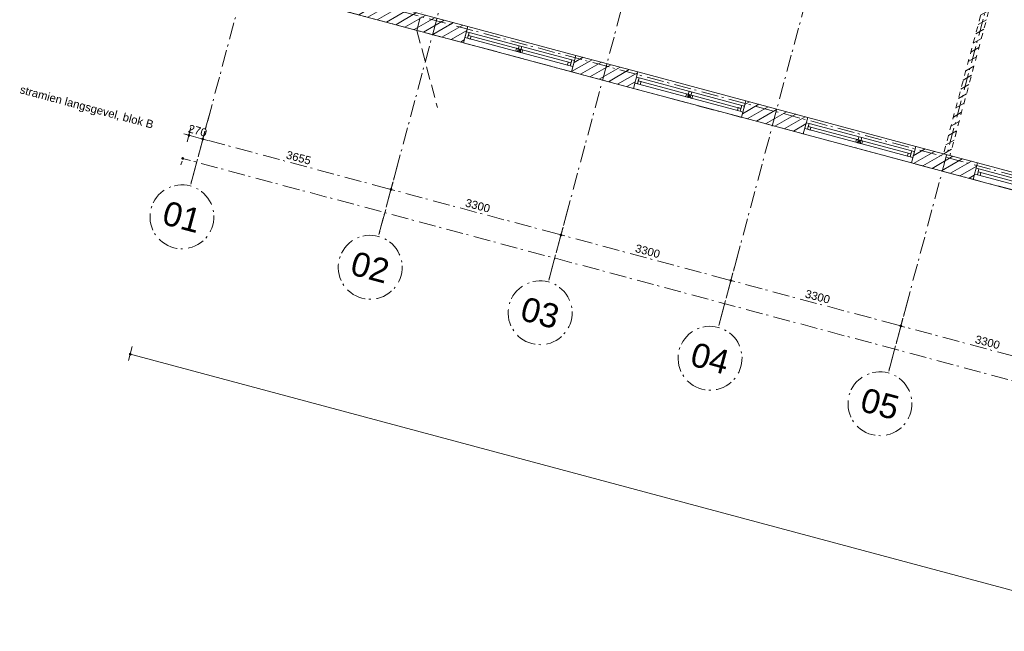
# Model space of a CAD drawing. Header units: millimetres. Extents: x -7616 to 74263, y -35603 to 21987.
# Tile 2 of 48: x -7079 to 11390, y -22838 to -11359. Entities that reach past the tile are written whole.
import ezdxf
from ezdxf.enums import TextEntityAlignment as Align

# ---------------------------------------------------------------- set-up
doc = ezdxf.new("R2010")
doc.units = ezdxf.units.MM
doc.header["$LTSCALE"] = 508
doc.header["$PDMODE"] = 1
doc.header["$PDSIZE"] = -2
for name, pattern in [('Dash Style-1', [0.41664, 0.20828, -0.20836]), ('Dash Style-2', [0.694425, 0.48607, -0.208355]), ('Dash Style-6', [1.04164, 0.625, -0.20828, 0.06943, -0.13893])]:
    doc.linetypes.add(name, pattern=pattern)
doc.layers.get('0').update_dxf_attribs({"lineweight": 0})
doc.layers.get('DEFPOINTS').update_dxf_attribs({"lineweight": 0})
for name, color, linetype, lineweight in [('(00) tekening-stippel dun', 8, 'Dash Style-1', 0), ('(00) tekening-stramien-algemeen', 7, 'Dash Style-6', 0), ('(04) bouwaanvraag-brandweer-bestaand-WBDBO 60min', 1, 'Dash Style-2', 0), ('(21) buitenwanden-bestaand', 7, 'Continuous', 0), ('Dimension', 7, 'Continuous', 0), ('None', 7, 'Continuous', 0)]:
    doc.layers.add(name, color=color, linetype=linetype, lineweight=lineweight)
doc.styles.add('Arial', font='Arial.ttf')
doc.styles.add('Helvetica', font='Helvetica')
doc.dimstyles.new('KE __', dxfattribs={"dimtxt": 151.308594, "dimasz": 50.074463, "dimexe": 125, "dimexo": 500, "dimgap": 25, "dimtad": 1, "dimdec": 1, "dimtxsty": 'Helvetica', "dimblk": 'DOT', "dimblk1": 'DOT', "dimblk2": 'DOT', "dimcen": 0, "dimdle": 100, "dimazin": 0, "dimtfac": 0.8, "dimtdec": 1, "dimtix": 1, "dimtmove": 0, "dimatfit": 0, "dimldrblk": 'DOT', "dimfxl": 150, "dimfxlon": 1, "dimfrac": 2, "dimtolj": 1, "dimarcsym": 0})
pattern_1 = [(45, (0, 0), (-89.8026, 89.8026), [])]

# ---------------------------------------------------------------- blocks, each defined once
blk = doc.blocks.new('_Dot')
at = {"color": 0, "linetype": 'ByBlock', "lineweight": -2}
blk.add_line((-0.5, 0), (-1, 0), dxfattribs=at)
at = {"color": 0, "linetype": 'ByBlock', "const_width": 0.5}
blk.add_lwpolyline([(-0.25, 0, 1), (0.25, 0, 1)], format="xyb", close=True, dxfattribs=at)
blk = doc.blocks.new('*D96')
at = {"layer": 'DEFPOINTS', "color": 0, "transparency": 33554687}
for p in [(0, 0), (67930, 0), (0, -7262)]:
    blk.add_point(p, dxfattribs=at)
at = {"layer": 'Dimension', "color": 0, "linetype": 'Continuous', "lineweight": -2, "transparency": 33554687}
for p, q in [((0, -7112), (0, -7387)), ((67930, -7112), (67930, -7387)), ((67880, -7262), (50, -7262))]:
    blk.add_line(p, q, dxfattribs=at)
at = {"layer": 'Dimension', "color": 0, "lineweight": -2, "xscale": 50.07446289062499, "yscale": 50.07446289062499, "zscale": 50.07446289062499, "rotation": 180}
blk.add_blockref('_Dot', (0, -7262), dxfattribs=at)
at = {"layer": 'Dimension', "color": 0, "lineweight": -2, "xscale": 50.07446289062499, "yscale": 50.07446289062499, "zscale": 50.07446289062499}
blk.add_blockref('_Dot', (67930, -7262), dxfattribs=at)
at = {"layer": 'Dimension', "color": 0, "lineweight": 0, "transparency": 33554687, "insert": (33965, -7010), "char_height": 453.9, "attachment_point": 5, "style": 'Helvetica'}
blk.add_mtext('\\A1;67930', dxfattribs=at)
blk = doc.blocks.new('merk a1 plt')
at = {"layer": 'None', "color": 17, "lineweight": 0, "transparency": 33554687, "flags": 128}
for points in [[(0, 320), (2100, 320), (2100, 0), (0, 0)], [(53, 217), (53, 103), (0, 103), (0, 217)], [(53, 217), (2047, 217), (2047, 103), (53, 103)], [(53, 217), (2047, 217), (2047, 160), (53, 160)], [(1076, 217), (1076, 103), (1023, 103), (1023, 217)], [(2100, 217), (2100, 103), (2047, 103), (2047, 217)], [(106, 160), (106, 103), (53, 103), (53, 160)], [(1044, 160), (1044, 103), (991, 103), (991, 160)], [(1109, 160), (1109, 103), (1056, 103), (1056, 160)], [(2047, 160), (2047, 103), (1994, 103), (1994, 160)]]:
    blk.add_lwpolyline(points, close=True, dxfattribs=at)
blk = doc.blocks.new('Group-85-1')
at = {"layer": '(00) tekening-stramien-algemeen', "color": 2, "lineweight": 0, "transparency": 33554687}
for p, q in [((71038, -10800), (-1886, -10800)), ((71038, -11070), (-1886, -11070))]:
    blk.add_line(p, q, dxfattribs=at)
blk = doc.blocks.new('*D175')
at = {"layer": '(00) tekening-stramien-algemeen', "color": 0, "lineweight": -2, "transparency": 33554687}
for p, q in [((13555, -350), (13555, -625)), ((16855, -350), (16855, -625)), ((16805, -500), (13605, -500))]:
    blk.add_line(p, q, dxfattribs=at)
at = {"layer": 'DEFPOINTS', "color": 0, "transparency": 33554687}
for p in [(13555, 2779), (16855, 2779), (13555, -500)]:
    blk.add_point(p, dxfattribs=at)
at = {"layer": '(00) tekening-stramien-algemeen', "color": 0, "lineweight": -2, "xscale": 50.07446289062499, "yscale": 50.07446289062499, "zscale": 50.07446289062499, "rotation": 180}
blk.add_blockref('_Dot', (13555, -500), dxfattribs=at)
at = {"layer": '(00) tekening-stramien-algemeen', "color": 0, "lineweight": -2, "xscale": 50.07446289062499, "yscale": 50.07446289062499, "zscale": 50.07446289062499}
blk.add_blockref('_Dot', (16855, -500), dxfattribs=at)
at = {"layer": '(00) tekening-stramien-algemeen', "color": 0, "lineweight": 0, "transparency": 33554687, "insert": (15205, -374), "char_height": 151.3, "attachment_point": 5, "style": 'Helvetica'}
blk.add_mtext('\\A1;3300', dxfattribs=at)
blk = doc.blocks.new('*D176')
at = {"layer": '(00) tekening-stramien-algemeen', "color": 0, "lineweight": -2, "transparency": 33554687}
for p, q in [((10255, -350), (10255, -625)), ((13555, -350), (13555, -625)), ((13505, -500), (10305, -500))]:
    blk.add_line(p, q, dxfattribs=at)
at = {"layer": 'DEFPOINTS', "color": 0, "transparency": 33554687}
for p in [(10255, 2779), (13555, 2779), (10255, -500)]:
    blk.add_point(p, dxfattribs=at)
at = {"layer": '(00) tekening-stramien-algemeen', "color": 0, "lineweight": -2, "xscale": 50.07446289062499, "yscale": 50.07446289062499, "zscale": 50.07446289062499, "rotation": 180}
blk.add_blockref('_Dot', (10255, -500), dxfattribs=at)
at = {"layer": '(00) tekening-stramien-algemeen', "color": 0, "lineweight": -2, "xscale": 50.07446289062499, "yscale": 50.07446289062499, "zscale": 50.07446289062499}
blk.add_blockref('_Dot', (13555, -500), dxfattribs=at)
at = {"layer": '(00) tekening-stramien-algemeen', "color": 0, "lineweight": 0, "transparency": 33554687, "insert": (11905, -374), "char_height": 151.3, "attachment_point": 5, "style": 'Helvetica'}
blk.add_mtext('\\A1;3300', dxfattribs=at)
blk = doc.blocks.new('*D177')
at = {"layer": '(00) tekening-stramien-algemeen', "color": 0, "lineweight": -2, "transparency": 33554687}
for p, q in [((6955, -350), (6955, -625)), ((10255, -350), (10255, -625)), ((10205, -500), (7005, -500))]:
    blk.add_line(p, q, dxfattribs=at)
at = {"layer": 'DEFPOINTS', "color": 0, "transparency": 33554687}
for p in [(6955, 2779), (10255, 2779), (6955, -500)]:
    blk.add_point(p, dxfattribs=at)
at = {"layer": '(00) tekening-stramien-algemeen', "color": 0, "lineweight": -2, "xscale": 50.07446289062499, "yscale": 50.07446289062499, "zscale": 50.07446289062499, "rotation": 180}
blk.add_blockref('_Dot', (6955, -500), dxfattribs=at)
at = {"layer": '(00) tekening-stramien-algemeen', "color": 0, "lineweight": -2, "xscale": 50.07446289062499, "yscale": 50.07446289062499, "zscale": 50.07446289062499}
blk.add_blockref('_Dot', (10255, -500), dxfattribs=at)
at = {"layer": '(00) tekening-stramien-algemeen', "color": 0, "lineweight": 0, "transparency": 33554687, "insert": (8605, -374), "char_height": 151.3, "attachment_point": 5, "style": 'Helvetica'}
blk.add_mtext('\\A1;3300', dxfattribs=at)
blk = doc.blocks.new('*D178')
at = {"layer": '(00) tekening-stramien-algemeen', "color": 0, "lineweight": -2, "transparency": 33554687}
for p, q in [((3655, -350), (3655, -625)), ((6955, -350), (6955, -625)), ((6905, -500), (3705, -500))]:
    blk.add_line(p, q, dxfattribs=at)
at = {"layer": 'DEFPOINTS', "color": 0, "transparency": 33554687}
for p in [(3655, 2779), (6955, 2779), (3655, -500)]:
    blk.add_point(p, dxfattribs=at)
at = {"layer": '(00) tekening-stramien-algemeen', "color": 0, "lineweight": -2, "xscale": 50.07446289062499, "yscale": 50.07446289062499, "zscale": 50.07446289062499, "rotation": 180}
blk.add_blockref('_Dot', (3655, -500), dxfattribs=at)
at = {"layer": '(00) tekening-stramien-algemeen', "color": 0, "lineweight": -2, "xscale": 50.07446289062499, "yscale": 50.07446289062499, "zscale": 50.07446289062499}
blk.add_blockref('_Dot', (6955, -500), dxfattribs=at)
at = {"layer": '(00) tekening-stramien-algemeen', "color": 0, "lineweight": 0, "transparency": 33554687, "insert": (5305, -374), "char_height": 151.3, "attachment_point": 5, "style": 'Helvetica'}
blk.add_mtext('\\A1;3300', dxfattribs=at)
blk = doc.blocks.new('*D179')
at = {"layer": '(00) tekening-stramien-algemeen', "color": 0, "lineweight": -2, "transparency": 33554687}
for p, q in [((0, -350), (0, -625)), ((3655, -350), (3655, -625)), ((3605, -500), (50, -500))]:
    blk.add_line(p, q, dxfattribs=at)
at = {"layer": 'DEFPOINTS', "color": 0, "transparency": 33554687}
for p in [(0, 2779), (3655, 2779), (0, -500)]:
    blk.add_point(p, dxfattribs=at)
at = {"layer": '(00) tekening-stramien-algemeen', "color": 0, "lineweight": -2, "xscale": 50.07446289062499, "yscale": 50.07446289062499, "zscale": 50.07446289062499, "rotation": 180}
blk.add_blockref('_Dot', (0, -500), dxfattribs=at)
at = {"layer": '(00) tekening-stramien-algemeen', "color": 0, "lineweight": -2, "xscale": 50.07446289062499, "yscale": 50.07446289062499, "zscale": 50.07446289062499}
blk.add_blockref('_Dot', (3655, -500), dxfattribs=at)
at = {"layer": '(00) tekening-stramien-algemeen', "color": 0, "lineweight": 0, "transparency": 33554687, "insert": (1827, -374), "char_height": 151.3, "attachment_point": 5, "style": 'Helvetica'}
blk.add_mtext('\\A1;3655', dxfattribs=at)
blk = doc.blocks.new('*D180')
at = {"layer": '(00) tekening-stramien-algemeen', "color": 0, "lineweight": -2, "transparency": 33554687}
for p, q in [((-270, -350), (-270, -625)), ((0, -350), (0, -625)), ((-320, -500), (-370, -500)), ((0, -500), (-270, -500)), ((50, -500), (100, -500))]:
    blk.add_line(p, q, dxfattribs=at)
at = {"layer": 'DEFPOINTS', "color": 0, "transparency": 33554687}
for p in [(0, 2779), (-270, 2509), (-270, -500)]:
    blk.add_point(p, dxfattribs=at)
at = {"layer": '(00) tekening-stramien-algemeen', "color": 0, "lineweight": -2, "xscale": 50.07446289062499, "yscale": 50.07446289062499, "zscale": 50.07446289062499}
blk.add_blockref('_Dot', (-270, -500), dxfattribs=at)
at = {"layer": '(00) tekening-stramien-algemeen', "color": 0, "lineweight": -2, "xscale": 50.07446289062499, "yscale": 50.07446289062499, "zscale": 50.07446289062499, "rotation": 180}
blk.add_blockref('_Dot', (0, -500), dxfattribs=at)
at = {"layer": '(00) tekening-stramien-algemeen', "color": 0, "lineweight": 0, "transparency": 33554687, "insert": (-135, -374), "char_height": 151.3, "attachment_point": 5, "style": 'Helvetica'}
blk.add_mtext('\\A1;270', dxfattribs=at)
blk = doc.blocks.new('00-stramienbol')
at = {"layer": '(00) tekening-stramien-algemeen', "color": 2, "lineweight": 0, "transparency": 33554687, "flags": 128}
blk.add_lwpolyline([(0, 600), (59, 597), (117, 588), (174, 574), (230, 554), (283, 529), (333, 499), (381, 464), (424, 424), (464, 381), (499, 333), (529, 283), (554, 230), (574, 174), (588, 117), (597, 59), (600, 0), (597, -59), (588, -117), (574, -174), (554, -230), (529, -283), (499, -333), (464, -381), (424, -424), (381, -464), (333, -499), (283, -529), (230, -554), (174, -574), (117, -588), (59, -597), (0, -600), (-59, -597), (-117, -588), (-174, -574), (-230, -554), (-283, -529), (-333, -499), (-381, -464), (-424, -424), (-464, -381), (-499, -333), (-529, -283), (-554, -230), (-574, -174), (-588, -117), (-597, -59), (-600, 0), (-597, 59), (-588, 117), (-574, 174), (-554, 230), (-529, 283), (-499, 333), (-464, 381), (-424, 424), (-381, 464), (-333, 499), (-283, 529), (-230, 554), (-174, 574), (-117, 588), (-59, 597)], close=True, dxfattribs=at)
at = {"layer": '(00) tekening-stramien-algemeen', "color": 7, "linetype": 'Continuous', "lineweight": 0, "transparency": 33554687}
for p in [(0, 600), (-600, 0), (0, 0), (600, 0), (0, -600)]:
    blk.add_point(p, dxfattribs=at)
at = {"layer": '(00) tekening-stramien-algemeen', "color": 2, "transparency": 33554687, "style": 'Arial'}
blk.add_attdef('hoofdveld', text='', height=453, dxfattribs=at).set_placement((0, 0), align=Align.MIDDLE_CENTER)
at = {"layer": 'None', "color": 0, "flags": 1}
for tag, p in [('subveld_1', (-600, -1416)), ('subveld_2', (-600, -2231))]:
    blk.add_attdef(tag, p, '', height=453, dxfattribs=at)
blk = doc.blocks.new('*D182')
at = {"layer": '(00) tekening-stramien-algemeen', "color": 0, "lineweight": -2, "transparency": 33554687}
for p, q in [((67660, -14379), (67660, -14654)), ((-270, -14579), (-270, -14654)), ((67610, -14529), (-220, -14529))]:
    blk.add_line(p, q, dxfattribs=at)
at = {"layer": 'DEFPOINTS', "color": 0, "transparency": 33554687}
for p in [(67660, -11070), (-270, -14079), (-270, -14529)]:
    blk.add_point(p, dxfattribs=at)
at = {"layer": '(00) tekening-stramien-algemeen', "color": 0, "lineweight": -2, "xscale": 50.07446289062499, "yscale": 50.07446289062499, "zscale": 50.07446289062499, "rotation": 180}
blk.add_blockref('_Dot', (-270, -14529), dxfattribs=at)
at = {"layer": '(00) tekening-stramien-algemeen', "color": 0, "lineweight": -2, "xscale": 50.07446289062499, "yscale": 50.07446289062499, "zscale": 50.07446289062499}
blk.add_blockref('_Dot', (67660, -14529), dxfattribs=at)
at = {"layer": '(00) tekening-stramien-algemeen', "color": 0, "lineweight": 0, "transparency": 33554687, "insert": (33695, -14428), "char_height": 151.3, "attachment_point": 5, "style": 'Helvetica'}
blk.add_mtext('\\A1;67930', dxfattribs=at)
blk = doc.blocks.new('blok B 03')
at = {"layer": '(00) tekening-stippel dun', "linetype": 'Continuous', "lineweight": 0, "transparency": 33554687}
h = blk.add_hatch(dxfattribs=at)
h.set_pattern_fill('Brick', style=0, pattern_type=2)
h.set_pattern_definition(pattern_1)
h.paths.add_polyline_path([(13762.6, 8920.03), (13887.56, 8920.03), (13887.56, 320), (13762.6, 320)])
at = {"layer": '(21) buitenwanden-bestaand', "linetype": 'Continuous', "lineweight": 0, "transparency": 33554687}
h = blk.add_hatch(dxfattribs=at)
h.set_pattern_fill('Brick', style=0, pattern_type=2)
h.set_pattern_definition(pattern_1)
h.paths.add_polyline_path([(319.64, 0), (319.64, 0), (4524.64, 0), (4524.64, 320), (319.64, 320), (319.64, 979.87), (0, 979.87), (0, 0)])
h = blk.add_hatch(dxfattribs=at)
h.set_pattern_fill('Brick', style=0, pattern_type=2)
h.set_pattern_definition(pattern_1)
h.paths.add_polyline_path([(6624.64, 320), (7824.64, 320), (7824.64, 0), (6624.64, 0)])
h = blk.add_hatch(dxfattribs=at)
h.set_pattern_fill('Brick', style=0, pattern_type=2)
h.set_pattern_definition(pattern_1)
h.paths.add_polyline_path([(9924.64, 320), (11124.64, 320), (11124.64, 0), (9924.64, 0)])
h = blk.add_hatch(dxfattribs=at)
h.set_pattern_fill('Brick', style=0, pattern_type=2)
h.set_pattern_definition(pattern_1)
h.paths.add_polyline_path([(13224.64, 320), (14424.64, 320), (14424.64, 0), (13224.64, 0)])
at = {"layer": '(00) tekening-stippel dun', "color": 2, "lineweight": 0, "transparency": 33554687, "flags": 128}
blk.add_lwpolyline([(13762.6, 8920.03), (13887.56, 8920.03), (13887.56, 320), (13762.6, 320)], close=True, dxfattribs=at)
at = {"layer": '(04) bouwaanvraag-brandweer-bestaand-WBDBO 60min', "color": 6, "lineweight": 0, "transparency": 33554687}
for q in [(3619.64, 11340.01), (4369.64, -1299.04)]:
    blk.add_line((3619.64, 0), q, dxfattribs=at)
at = {"layer": '(21) buitenwanden-bestaand', "color": 1, "lineweight": 0, "transparency": 33554687, "flags": 128}
for points in [[(319.64, 0), (319.64, 0), (4524.64, 0), (4524.64, 320), (319.64, 320), (319.64, 979.87), (0, 979.87), (0, 0)], [(6624.64, 320), (7824.64, 320), (7824.64, 0), (6624.64, 0)], [(9924.64, 320), (11124.64, 320), (11124.64, 0), (9924.64, 0)], [(13224.64, 320), (14424.64, 320), (14424.64, 0), (13224.64, 0)]]:
    blk.add_lwpolyline(points, close=True, dxfattribs=at)
at = {"layer": 'None', "color": 17, "transparency": 33554687}
for p in [(4524.64, 0), (7824.64, 0), (11124.64, 0), (14424.64, 0)]:
    blk.add_blockref('merk a1 plt', p, dxfattribs=at)
at = {"layer": 'Dimension', "color": 17, "linetype": 'Continuous', "lineweight": 0, "transparency": 33554687}
dim = blk.add_linear_dim(base=(0, -7262.03), p1=(67930, 0), p2=(0, 0), dimstyle='KE __', override={"dimtxt": 453.925781, "dimgap": 25, "dimdec": 0, "dimpost": '<>', "dimtxsty": 'Helvetica', "dimtmove": 2}, dxfattribs=at)
dim.commit()
dim.dimension.update_dxf_attribs({"geometry": '*D96', "text_midpoint": (33965, -7010.07)})
blk = doc.blocks.new('stramien langs gevel blok B')
at = {"layer": '(00) tekening-stramien-algemeen', "color": 2, "lineweight": 0, "transparency": 33554687}
for p, q in [((0, 0), (0, -1411.2)), ((3655, 0), (3655, -1411.2)), ((6955, 0), (6955, -1411.2)), ((10255, 0), (10255, -1411.2)), ((13555, 0), (13555, -1411.2))]:
    blk.add_line(p, q, dxfattribs=at)
at = {"layer": '(00) tekening-stramien-algemeen', "color": 2}
ref = blk.add_blockref('00-stramienbol', (0, -2011.2), dxfattribs=dict(at, rotation=180))
ref.add_attrib('hoofdveld', '01', dxfattribs={"color": 2, "transparency": 33554687, "height": 453.1, "style": 'Arial'}).set_placement((0, -2011.2), align=Align.MIDDLE_CENTER)
ref = blk.add_blockref('00-stramienbol', (3655, -2011.2), dxfattribs=dict(at, rotation=180))
ref.add_attrib('hoofdveld', '02', dxfattribs={"color": 2, "transparency": 33554687, "height": 453.1, "style": 'Arial'}).set_placement((3655, -2011.2), align=Align.MIDDLE_CENTER)
ref = blk.add_blockref('00-stramienbol', (6955, -2011.2), dxfattribs=dict(at, rotation=180))
ref.add_attrib('hoofdveld', '03', dxfattribs={"color": 2, "transparency": 33554687, "height": 453.1, "style": 'Arial'}).set_placement((6955, -2011.2), align=Align.MIDDLE_CENTER)
ref = blk.add_blockref('00-stramienbol', (10255, -2011.2), dxfattribs=dict(at, rotation=180))
ref.add_attrib('hoofdveld', '04', dxfattribs={"color": 2, "transparency": 33554687, "height": 453.1, "style": 'Arial'}).set_placement((10255, -2011.2), align=Align.MIDDLE_CENTER)
ref = blk.add_blockref('00-stramienbol', (13555, -2011.2), dxfattribs=dict(at, rotation=180))
ref.add_attrib('hoofdveld', '05', dxfattribs={"color": 2, "transparency": 33554687, "height": 453.1, "style": 'Arial'}).set_placement((13555, -2011.2), align=Align.MIDDLE_CENTER)
at = {"layer": 'None', "color": 17, "transparency": 33554687, "insert": (-3550.9, -405.8), "char_height": 151.309, "attachment_point": 1, "line_spacing_factor": 0.834288, "style": 'Helvetica'}
blk.add_mtext('stramien langsgevel, blok B', dxfattribs=at)
at = {"layer": '(00) tekening-stramien-algemeen', "color": 2, "lineweight": 0, "transparency": 33554687}
for base, p1, p2, picture, middle in [((-270, -500), (0, 2778.8), (-270, 2508.8), '*D180', (-135, -374.3)), ((0, -500), (3655, 2778.8), (0, 2778.8), '*D179', (1827.5, -374.3)), ((3655, -500), (6955, 2778.8), (3655, 2778.8), '*D178', (5305, -374.3)), ((6955, -500), (10255, 2778.8), (6955, 2778.8), '*D177', (8605, -374.3)), ((10255, -500), (13555, 2778.8), (10255, 2778.8), '*D176', (11905, -374.3)), ((13555, -500), (16855, 2778.8), (13555, 2778.8), '*D175', (15205, -374.3))]:
    dim = blk.add_linear_dim(base=base, p1=p1, p2=p2, dimstyle='KE __', override={"dimgap": 50, "dimdec": 0, "dimpost": '<>', "dimtxsty": 'Helvetica', "dimtmove": 2}, dxfattribs=at)
    dim.commit()
    dim.dimension.update_dxf_attribs({"geometry": picture, "text_midpoint": middle})
blk = doc.blocks.new('Stramien blok B')
at = {"layer": '(00) tekening-stramien-algemeen', "color": 2, "lineweight": 0, "transparency": 33554687}
for p, q in [((0, 1407.5), (0, -14990)), ((3655, 1407.7), (3655, -14990)), ((6955, 1407.7), (6955, -14990)), ((10255, 1407.7), (10255, -14990)), ((13555, 1407.7), (13555, -14990))]:
    blk.add_line(p, q, dxfattribs=at)
at = {"layer": 'None', "color": 17, "transparency": 33554687}
for name, p in [('Group-85-1', (0, 0)), ('stramien langs gevel blok B', (0, -13578.9))]:
    blk.add_blockref(name, p, dxfattribs=at)
at = {"layer": '(00) tekening-stramien-algemeen', "color": 2, "lineweight": 0, "transparency": 33554687}
dim = blk.add_linear_dim(base=(-270, -14528.9), p1=(67660, -11070), p2=(-270, -14078.9), dimstyle='KE __', override={"dimgap": 25, "dimdec": 0, "dimpost": '<>', "dimtxsty": 'Helvetica', "dimtmove": 2}, dxfattribs=at)
dim.commit()
dim.dimension.update_dxf_attribs({"geometry": '*D182', "text_midpoint": (33695, -14428.2)})

msp = doc.modelspace()

# ---------------------------------------------------------------- block references
at = {"layer": 'None', "color": 17, "transparency": 33554687}
for name, p, rotation in [('Stramien blok B', (0, 0), 344.9999645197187), ('blok B 03', (-3126, -10623), 344.9999999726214)]:
    msp.add_blockref(name, p, dxfattribs=dict(at, rotation=rotation))

doc.saveas('drawing.dxf')
